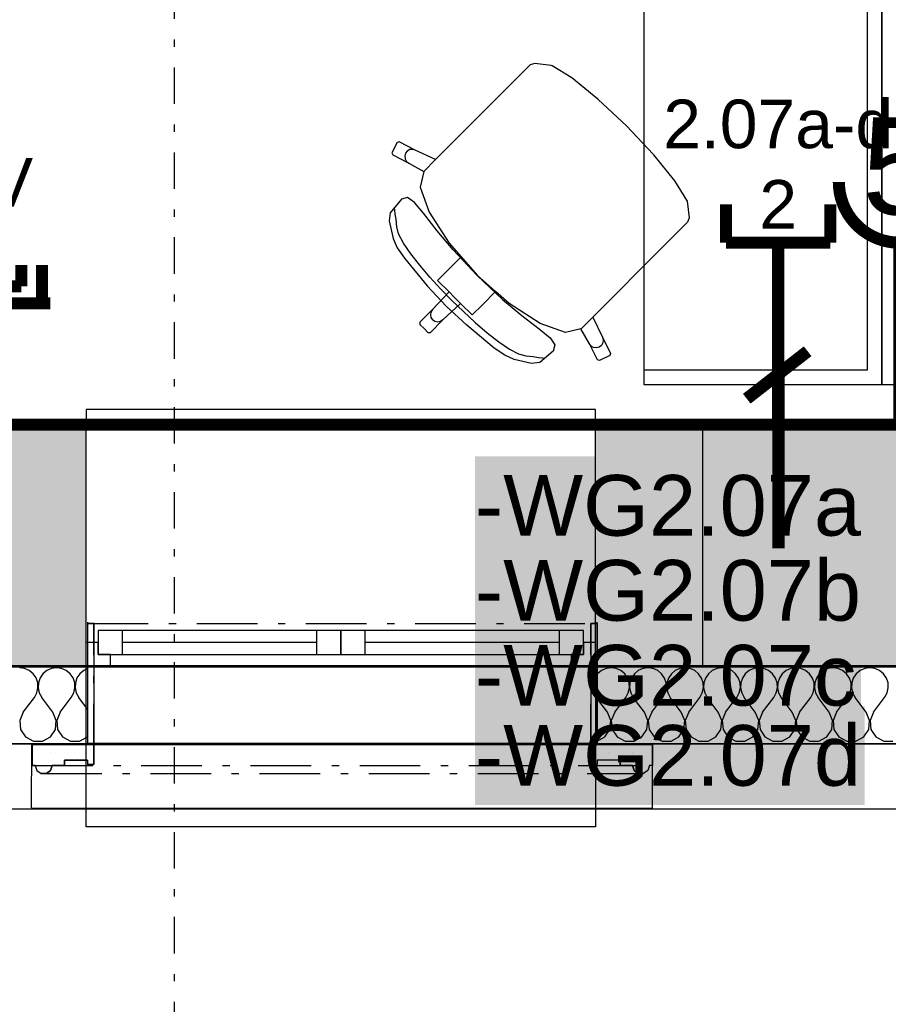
# Model space of a CAD drawing. Extents: x -12025 to 39812, y -30157 to 12.
# Tile 8 of 59: x 17312 to 19102, y -21694 to -19666. Entities that reach past the tile are written whole.
import ezdxf
from ezdxf.enums import TextEntityAlignment as Align

# ---------------------------------------------------------------- set-up
doc = ezdxf.new("R2010")
doc.units = 0
doc.header["$MEASUREMENT"] = 0
for name, pattern in [('Telekomunikacni vodic', [9.25, 3, -0.75, 3, -0.75, 0.125, -0.75, 0.125, -0.75]), ('Čerchovaná M', [225, 125, -42.5, 15, -42.5]), ('Čerchovaná S', [175, 75, -42.5, 15, -42.5])]:
    doc.linetypes.add(name, pattern=pattern)
for name, color, linetype in [('0 (Pozadí)', 254, 'Continuous'), ('OÚ Dukovany internet + tv + data', 192, 'Continuous'), ('OÚ Dukovany půdorys podklad 2NP', 7, 'Continuous'), ('OÚ Dukovany zásuvky', 92, 'Continuous'), ('Zakladni', 7, 'Continuous')]:
    doc.layers.add(name, color=color, linetype=linetype)
doc.styles.add('Arial', font='txt')
doc.styles.add('Arial_B', font='txt')
pattern_1 = [(0, (0, 0), (0, 86.60254), [0, -50]), (0, (25, 43.3), (0, 86.60254), [0, -50])]

# ---------------------------------------------------------------- blocks, each defined once
blk = doc.blocks.new('Zásuvka (2)')
at = {"color": 0, "linetype": 'Continuous', "const_width": 25}
for points in [[(0, -125, -0.414214), (-125, 0)], [(125, 0, -0.414214), (0, -125)]]:
    blk.add_lwpolyline(points, format="xyb", dxfattribs=at)
blk.add_lwpolyline([(0, -250), (0, -125)], dxfattribs=at)
at = {"color": 0, "linetype": 'Continuous', "style": 'Arial'}
blk.add_text('5', height=200, dxfattribs=at).set_placement((0, -66.9), align=Align.CENTER)
blk = doc.blocks.new('Telekomunikační zásuvka (2)')
at = {"color": 0, "linetype": 'Continuous', "const_width": 25}
for points in [[(-107.5, 204.3), (-107.5, 125)], [(107.5, 204.3), (107.5, 125)], [(-107.5, 125), (107.5, 125)], [(0, 125), (0, 0)]]:
    blk.add_lwpolyline(points, dxfattribs=at)
at = {"color": 0, "linetype": 'Continuous', "style": 'Arial'}
for s, p in [('2.07a-d', (0, 319.7)), ('2', (0, 154.1))]:
    blk.add_text(s, height=100, dxfattribs=at).set_placement(p, align=Align.CENTER)
blk = doc.blocks.new('Telekomunikační zásuvka (5)')
at = {"color": 0, "linetype": 'Continuous', "const_width": 25}
for points in [[(-107.5, 204.3), (-107.5, 125)], [(-62.5, 204.3), (-62.5, 160)], [(65, 204.3), (65, 160)], [(107.5, 204.3), (107.5, 125)], [(65, 160), (-62.5, 160)], [(-107.5, 125), (-125, 125)], [(107.5, 125), (-107.5, 125)], [(0, 125), (0, 0)], [(125, 125), (107.5, 125)]]:
    blk.add_lwpolyline(points, dxfattribs=at)
at = {"color": 0, "linetype": 'Continuous', "style": 'Arial'}
blk.add_text('TV', height=100, dxfattribs=at).set_placement((0, 324.2), align=Align.CENTER)
blk = doc.blocks.new('(57)')
at = {"color": 7, "linetype": 'Continuous', "const_width": 25}
for points in [[(60, 46.8), (-65, -50.7)], [(0, 0), (0, -358.8)]]:
    blk.add_lwpolyline(points, dxfattribs=at)
at = {"layer": '0 (Pozadí)', "linetype": 'Continuous'}
blk.add_solid([(-625.8, -344.5), (177.3, -344.5), (-625.8, -548), (177.3, -548)], dxfattribs=at)
at = {"color": 7, "linetype": 'Continuous', "style": 'Arial_B'}
blk.add_text('-WG2.07b', height=125, dxfattribs=at).set_placement((-625.8, -508))
blk = doc.blocks.new('(58)')
at = {"color": 7, "linetype": 'Continuous', "const_width": 25}
for points in [[(60, 46.8), (-65, -50.7)], [(0, 0), (0, -358.8)]]:
    blk.add_lwpolyline(points, dxfattribs=at)
at = {"layer": '0 (Pozadí)', "linetype": 'Continuous'}
blk.add_solid([(-625.1, -519.5), (170.8, -519.5), (-625.1, -723), (170.8, -723)], dxfattribs=at)
at = {"color": 7, "linetype": 'Continuous', "style": 'Arial_B'}
blk.add_text('-WG2.07c', height=125, dxfattribs=at).set_placement((-625.1, -683))
blk = doc.blocks.new('(59)')
at = {"color": 7, "linetype": 'Continuous', "const_width": 25}
for points in [[(60, 46.8), (-65, -50.7)], [(0, 0), (0, -358.8)]]:
    blk.add_lwpolyline(points, dxfattribs=at)
at = {"layer": '0 (Pozadí)', "linetype": 'Continuous'}
blk.add_solid([(-625.1, -684.5), (178, -684.5), (-625.1, -888), (178, -888)], dxfattribs=at)
at = {"color": 7, "linetype": 'Continuous', "style": 'Arial_B'}
blk.add_text('-WG2.07d', height=125, dxfattribs=at).set_placement((-625.1, -848))
blk = doc.blocks.new('(60)')
at = {"color": 7, "linetype": 'Continuous', "const_width": 25}
for points in [[(60, 46.8), (-65, -50.7)], [(0, 0), (0, -358.8)]]:
    blk.add_lwpolyline(points, dxfattribs=at)
at = {"layer": '0 (Pozadí)', "linetype": 'Continuous'}
blk.add_solid([(-625.1, -169.5), (170.8, -169.5), (-625.1, -373), (170.8, -373)], dxfattribs=at)
at = {"color": 7, "linetype": 'Continuous', "style": 'Arial_B'}
blk.add_text('-WG2.07a', height=125, dxfattribs=at).set_placement((-625.1, -333))

msp = doc.modelspace()

# ---------------------------------------------------------------- hatches: boundary and pattern name
at = {"layer": 'OÚ Dukovany půdorys podklad 2NP', "linetype": 'Continuous'}
h = msp.add_hatch(dxfattribs=at)
h.set_pattern_fill('OMÍTKA_01', color=21, style=0, pattern_type=2)
h.set_pattern_definition(pattern_1)
edge = h.paths.add_edge_path()
edge.add_spline(control_points=[(17337.4, -21158.9), (17337.4, -21158.9), (17337.4, -21202), (17337.4, -21202)], knot_values=[0, 0, 0, 0, 1, 1, 1, 1], degree=3, periodic=0)
edge.add_spline(control_points=[(17337.4, -21202), (17337.4, -21202), (17343.9, -21202), (17343.9, -21202)], knot_values=[0, 0, 0, 0, 1, 1, 1, 1], degree=3, periodic=0)
edge.add_spline(control_points=[(17343.9, -21202), (17343.9, -21202), (17347.2, -21212.2), (17347.2, -21212.2)], knot_values=[0, 0, 0, 0, 1, 1, 1, 1], degree=3, periodic=0)
edge.add_spline(control_points=[(17347.2, -21212.2), (17347.2, -21212.2), (17356, -21218.6), (17356, -21218.6)], knot_values=[0, 0, 0, 0, 1, 1, 1, 1], degree=3, periodic=0)
edge.add_spline(control_points=[(17356, -21218.6), (17356, -21218.6), (17366.8, -21218.6), (17366.8, -21218.6)], knot_values=[0, 0, 0, 0, 1, 1, 1, 1], degree=3, periodic=0)
edge.add_spline(control_points=[(17366.8, -21218.6), (17366.8, -21218.6), (17375.5, -21212.2), (17375.5, -21212.2)], knot_values=[0, 0, 0, 0, 1, 1, 1, 1], degree=3, periodic=0)
edge.add_spline(control_points=[(17375.5, -21212.2), (17375.5, -21212.2), (17378.8, -21202), (17378.8, -21202)], knot_values=[0, 0, 0, 0, 1, 1, 1, 1], degree=3, periodic=0)
edge.add_spline(control_points=[(17378.8, -21202), (17378.8, -21202), (17403.8, -21202), (17403.8, -21202)], knot_values=[0, 0, 0, 0, 1, 1, 1, 1], degree=3, periodic=0)
edge.add_spline(control_points=[(17403.8, -21202), (17403.8, -21202), (17403.8, -21190.6), (17403.8, -21190.6)], knot_values=[0, 0, 0, 0, 1, 1, 1, 1], degree=3, periodic=0)
edge.add_spline(control_points=[(17403.8, -21190.6), (17403.8, -21190.6), (17451.6, -21190.6), (17451.6, -21190.6)], knot_values=[0, 0, 0, 0, 1, 1, 1, 1], degree=3, periodic=0)
edge.add_spline(control_points=[(17451.6, -21190.6), (17451.6, -21190.6), (17451.6, -21199.8), (17451.6, -21199.8)], knot_values=[0, 0, 0, 0, 1, 1, 1, 1], degree=3, periodic=0)
edge.add_spline(control_points=[(17451.6, -21199.8), (17451.6, -21199.8), (17464.4, -21199.8), (17464.4, -21199.8)], knot_values=[0, 0, 0, 0, 1, 1, 1, 1], degree=3, periodic=0)
edge.add_spline(control_points=[(17464.4, -21199.8), (17464.4, -21199.8), (17464.4, -20909.6), (17464.4, -20909.6)], knot_values=[0, 0, 0, 0, 1, 1, 1, 1], degree=3, periodic=0)
edge.add_spline(control_points=[(17464.4, -20909.6), (17464.4, -20909.6), (17451.6, -20909.6), (17451.6, -20909.6)], knot_values=[0, 0, 0, 0, 1, 1, 1, 1], degree=3, periodic=0)
edge.add_spline(control_points=[(17451.6, -20909.6), (17451.6, -20909.6), (17451.6, -21158.9), (17451.6, -21158.9)], knot_values=[0, 0, 0, 0, 1, 1, 1, 1], degree=3, periodic=0)
edge.add_spline(control_points=[(17451.6, -21158.9), (17451.6, -21158.9), (17337.4, -21158.9), (17337.4, -21158.9)], knot_values=[0, 0, 0, 0, 1, 1, 1, 1], degree=3, periodic=0)
edge.add_spline(control_points=[(17337.4, -21158.9), (17337.4, -21158.9), (17337.4, -21158.9), (17337.4, -21158.9)], knot_values=[0, 0, 0, 0, 1, 1, 1, 1], degree=3, periodic=0)
h = msp.add_hatch(dxfattribs=at)
h.set_pattern_fill('OMÍTKA_01', color=21, style=0, pattern_type=2)
h.set_pattern_definition(pattern_1)
edge = h.paths.add_edge_path()
edge.add_spline(control_points=[(18501.6, -21158.9), (18501.6, -21158.9), (18501.6, -20909.6), (18501.6, -20909.6)], knot_values=[0, 0, 0, 0, 1, 1, 1, 1], degree=3, periodic=0)
edge.add_spline(control_points=[(18501.6, -20909.6), (18501.6, -20909.6), (18488.9, -20909.6), (18488.9, -20909.6)], knot_values=[0, 0, 0, 0, 1, 1, 1, 1], degree=3, periodic=0)
edge.add_spline(control_points=[(18488.9, -20909.6), (18488.9, -20909.6), (18488.9, -21199.8), (18488.9, -21199.8)], knot_values=[0, 0, 0, 0, 1, 1, 1, 1], degree=3, periodic=0)
edge.add_spline(control_points=[(18488.9, -21199.8), (18488.9, -21199.8), (18501.6, -21199.8), (18501.6, -21199.8)], knot_values=[0, 0, 0, 0, 1, 1, 1, 1], degree=3, periodic=0)
edge.add_spline(control_points=[(18501.6, -21199.8), (18501.6, -21199.8), (18501.6, -21190.6), (18501.6, -21190.6)], knot_values=[0, 0, 0, 0, 1, 1, 1, 1], degree=3, periodic=0)
edge.add_spline(control_points=[(18501.6, -21190.6), (18501.6, -21190.6), (18549.5, -21190.6), (18549.5, -21190.6)], knot_values=[0, 0, 0, 0, 1, 1, 1, 1], degree=3, periodic=0)
edge.add_spline(control_points=[(18549.5, -21190.6), (18549.5, -21190.6), (18549.5, -21202), (18549.5, -21202)], knot_values=[0, 0, 0, 0, 1, 1, 1, 1], degree=3, periodic=0)
edge.add_spline(control_points=[(18549.5, -21202), (18549.5, -21202), (18574.4, -21202), (18574.4, -21202)], knot_values=[0, 0, 0, 0, 1, 1, 1, 1], degree=3, periodic=0)
edge.add_spline(control_points=[(18574.4, -21202), (18574.4, -21202), (18577.8, -21212.2), (18577.8, -21212.2)], knot_values=[0, 0, 0, 0, 1, 1, 1, 1], degree=3, periodic=0)
edge.add_spline(control_points=[(18577.8, -21212.2), (18577.8, -21212.2), (18586.5, -21218.6), (18586.5, -21218.6)], knot_values=[0, 0, 0, 0, 1, 1, 1, 1], degree=3, periodic=0)
edge.add_spline(control_points=[(18586.5, -21218.6), (18586.5, -21218.6), (18597.3, -21218.6), (18597.3, -21218.6)], knot_values=[0, 0, 0, 0, 1, 1, 1, 1], degree=3, periodic=0)
edge.add_spline(control_points=[(18597.3, -21218.6), (18597.3, -21218.6), (18606.1, -21212.2), (18606.1, -21212.2)], knot_values=[0, 0, 0, 0, 1, 1, 1, 1], degree=3, periodic=0)
edge.add_spline(control_points=[(18606.1, -21212.2), (18606.1, -21212.2), (18609.4, -21202), (18609.4, -21202)], knot_values=[0, 0, 0, 0, 1, 1, 1, 1], degree=3, periodic=0)
edge.add_spline(control_points=[(18609.4, -21202), (18609.4, -21202), (18615.9, -21202), (18615.9, -21202)], knot_values=[0, 0, 0, 0, 1, 1, 1, 1], degree=3, periodic=0)
edge.add_spline(control_points=[(18615.9, -21202), (18615.9, -21202), (18615.9, -21158.9), (18615.9, -21158.9)], knot_values=[0, 0, 0, 0, 1, 1, 1, 1], degree=3, periodic=0)
edge.add_spline(control_points=[(18615.9, -21158.9), (18615.9, -21158.9), (18501.6, -21158.9), (18501.6, -21158.9)], knot_values=[0, 0, 0, 0, 1, 1, 1, 1], degree=3, periodic=0)
edge.add_spline(control_points=[(18501.6, -21158.9), (18501.6, -21158.9), (18501.6, -21158.9), (18501.6, -21158.9)], knot_values=[0, 0, 0, 0, 1, 1, 1, 1], degree=3, periodic=0)

# ---------------------------------------------------------------- linework, layer by layer
at = {"layer": 'OÚ Dukovany internet + tv + data', "linetype": 'Telekomunikacni vodic', "ltscale": 100, "const_width": 25}
msp.add_lwpolyline([(18875, -20250), (18875, -20500), (16802.8, -20500)], dxfattribs=at)
at = {"layer": 'OÚ Dukovany půdorys podklad 2NP', "color": 154, "linetype": 'Čerchovaná S'}
msp.add_line((17630.5, -25788.9), (17630.5, -1622.9), dxfattribs=at)
at = {"layer": 'OÚ Dukovany půdorys podklad 2NP', "color": 1, "linetype": 'Continuous'}
for p, q in [((19058.3, -18767.6), (19058.3, -20387.4)), ((19088.3, -20387.4), (19088.3, -18767.6)), ((19088.3, -18767.6), (19088.3, -20387.4)), ((18364.1, -19758.6), (18342.1, -19780.5)), ((18373.4, -19755.7), (18364.1, -19758.6)), ((18407.3, -19759.7), (18373.4, -19755.7)), ((18409.4, -19760.6), (18407.3, -19759.7)), ((18449.4, -19785.5), (18409.4, -19760.6)), ((18342.1, -19780.5), (18316.6, -19806)), ((18503.1, -19829.1), (18449.4, -19785.5)), ((18316.6, -19806), (18168.7, -19953.9)), ((18503.9, -19829.7), (18503.1, -19829.1)), ((18562.3, -19884.6), (18503.9, -19829.7)), ((18562.3, -19884.6), (18617.1, -19942.9)), ((18089.8, -19918.6), (18079, -19940)), ((18093.9, -19917.3), (18089.8, -19918.6)), ((18127, -19934.3), (18093.9, -19917.3)), ((18110.4, -19936.2), (18106.8, -19940.8)), ((18115.5, -19933.3), (18110.4, -19936.2)), ((18121.3, -19932.7), (18115.5, -19933.3)), ((18127, -19934.3), (18121.3, -19932.7)), ((18168.7, -19953.9), (18127, -19934.3)), ((18079, -19940), (18080.4, -19944)), ((18080.4, -19944), (18113.5, -19961)), ((18106.8, -19940.8), (18105.2, -19946.4)), ((18105.2, -19946.4), (18105.9, -19952.2)), ((18105.9, -19952.2), (18108.8, -19957.4)), ((18144.5, -19978.1), (18168.7, -19953.9)), ((18617.1, -19942.9), (18617.8, -19943.8)), ((18617.8, -19943.8), (18661.4, -19997.4)), ((18108.8, -19957.4), (18113.5, -19961)), ((18113.5, -19961), (18144.5, -19978.3)), ((18144.5, -19978.3), (18137, -20010.3)), ((18144.5, -19978.1), (18144.5, -19978.3)), ((18137, -20010.3), (18155.4, -20062.2)), ((18661.4, -19997.4), (18686.3, -20037.5)), ((18098.4, -20035.4), (18075.2, -20063.2)), ((18111.3, -20032), (18098.4, -20035.4)), ((18125.6, -20042), (18111.3, -20032)), ((18686.3, -20037.5), (18687.2, -20039.6)), ((18084.8, -20058), (18084, -20053.5)), ((18144.2, -20064.3), (18125.6, -20042)), ((18687.2, -20039.6), (18691.2, -20073.5)), ((18075.2, -20063.2), (18073.3, -20080)), ((18085.6, -20066), (18084.8, -20058)), ((18087.6, -20076.8), (18085.6, -20066)), ((18088.8, -20092.2), (18087.6, -20076.8)), ((18172.1, -20100.4), (18144.2, -20064.3)), ((18155.4, -20062.2), (18196.7, -20126.1)), ((18691.2, -20073.5), (18688.3, -20082.8)), ((18073.3, -20080), (18081.1, -20116.2)), ((18092.7, -20106.9), (18088.8, -20092.2)), ((18688.3, -20082.8), (18666.4, -20104.7)), ((18081.1, -20116.2), (18090, -20135.4)), ((18102.7, -20125.8), (18092.7, -20106.9)), ((18204.9, -20139.8), (18172.1, -20100.4)), ((18666.4, -20104.7), (18640.8, -20130.3)), ((18090, -20135.4), (18104.9, -20157.1)), ((18117.5, -20147.6), (18102.7, -20125.8)), ((18196.7, -20126.1), (18221.5, -20154.2)), ((18640.8, -20130.3), (18493, -20278.1)), ((18104.9, -20157.1), (18151.8, -20213.8)), ((18136.1, -20171.4), (18117.5, -20147.6)), ((18221.5, -20154.2), (18194.1, -20181.6)), ((18254.3, -20192.5), (18204.9, -20139.8)), ((18221.5, -20154.2), (18254.8, -20192.1)), ((18157.3, -20196.1), (18136.1, -20171.4)), ((18179.8, -20220.8), (18157.3, -20196.1)), ((18194.1, -20181.6), (18173, -20202.7)), ((18254.3, -20192.5), (18307.1, -20242)), ((18292.6, -20225.4), (18254.8, -20192.1)), ((18151.8, -20213.8), (18190.9, -20256)), ((18173, -20202.7), (18196.6, -20226.4)), ((18196.6, -20226.4), (18162.6, -20262.9)), ((18202.6, -20244.2), (18179.8, -20220.8)), ((18196.6, -20226.4), (18208.5, -20238.3)), ((18220.5, -20250.3), (18208.5, -20238.3)), ((18292.6, -20225.4), (18265.3, -20252.7)), ((18320.8, -20250.2), (18292.6, -20225.4)), ((18220.5, -20250.3), (18184, -20284.2)), ((18233.1, -20295.1), (18190.9, -20256)), ((18202.6, -20244.2), (18226.1, -20267)), ((18244.1, -20273.9), (18220.5, -20250.3)), ((18265.3, -20252.7), (18244.1, -20273.9)), ((18307.1, -20242), (18346.4, -20274.7)), ((18384.6, -20291.5), (18320.8, -20250.2)), ((18162.6, -20262.9), (18136.5, -20289)), ((18159.4, -20267.8), (18158.3, -20273.5)), ((18158.3, -20273.5), (18159.4, -20279.3)), ((18162.6, -20262.9), (18159.4, -20267.8)), ((18159.4, -20279.3), (18162.7, -20284.1)), ((18226.1, -20267), (18250.7, -20289.6)), ((18346.4, -20274.7), (18382.6, -20302.6)), ((18468.8, -20302.3), (18493, -20278.1)), ((18493, -20278.1), (18512.6, -20319.9)), ((18136.5, -20289), (18136.5, -20293.2)), ((18136.5, -20293.2), (18145.1, -20301.8)), ((18184, -20284.2), (18157.9, -20310.3)), ((18167.6, -20287.4), (18162.7, -20284.1)), ((18173.4, -20288.6), (18167.6, -20287.4)), ((18179.1, -20287.5), (18173.4, -20288.6)), ((18184, -20284.2), (18179.1, -20287.5)), ((18289.8, -20341.9), (18233.1, -20295.1)), ((18250.7, -20289.6), (18275.5, -20310.8)), ((18436.6, -20309.8), (18384.6, -20291.5)), ((18153.6, -20310.3), (18145.1, -20301.8)), ((18157.9, -20310.3), (18153.6, -20310.3)), ((18275.5, -20310.8), (18299.3, -20329.4)), ((18382.6, -20302.6), (18404.9, -20321.2)), ((18404.9, -20321.2), (18414.9, -20335.6)), ((18468.5, -20302.4), (18436.6, -20309.8)), ((18468.8, -20302.3), (18468.5, -20302.4)), ((18485.8, -20333.4), (18468.5, -20302.4)), ((18512.6, -20319.9), (18514.2, -20325.5)), ((18512.6, -20319.9), (18529.5, -20353)), ((18299.3, -20329.4), (18321.1, -20344.2)), ((18414.9, -20335.6), (18411.5, -20348.5)), ((18489.5, -20338), (18485.8, -20333.4)), ((18502.8, -20366.5), (18485.8, -20333.4)), ((18494.6, -20340.9), (18489.5, -20338)), ((18500.5, -20341.6), (18494.6, -20340.9)), ((18506.1, -20340.1), (18500.5, -20341.6)), ((18510.7, -20336.5), (18506.1, -20340.1)), ((18513.5, -20331.4), (18510.7, -20336.5)), ((18514.2, -20325.5), (18513.5, -20331.4)), ((18311.5, -20356.8), (18289.8, -20341.9)), ((18330.7, -20365.8), (18311.5, -20356.8)), ((18321.1, -20344.2), (18339.9, -20354.2)), ((18339.9, -20354.2), (18354.7, -20358.1)), ((18354.7, -20358.1), (18370.1, -20359.2)), ((18370.1, -20359.2), (18380.8, -20361.3)), ((18380.8, -20361.3), (18388.9, -20362)), ((18411.5, -20348.5), (18383.6, -20371.7)), ((18388.9, -20362), (18393.4, -20362.8)), ((18528.2, -20357), (18506.9, -20367.8)), ((18529.5, -20353), (18528.2, -20357)), ((18366.8, -20373.6), (18330.7, -20365.8)), ((18383.6, -20371.7), (18366.8, -20373.6)), ((18506.9, -20367.8), (18502.8, -20366.5)), ((18598.1, -20387.4), (18598.1, -20417.4)), ((19058.3, -20387.4), (18598.1, -20387.4)), ((19088.3, -20417.4), (19088.3, -20387.4)), ((19088.3, -20387.4), (19088.3, -20417.4)), ((18598.1, -20417.4), (19058.3, -20417.4)), ((19058.3, -20417.4), (19088.3, -20417.4)), ((19088.3, -20417.4), (19118.3, -20417.4)), ((18498.6, -20468.5), (17448.6, -20468.5)), ((17448.6, -20468.5), (17448.6, -20498.5)), ((18498.6, -20498.5), (18498.6, -20468.5)), ((18498.6, -20498.5), (17448.6, -20498.5)), ((17448.6, -20948.5), (17448.6, -20498.5)), ((18719.5, -20498.6), (18498.6, -20498.5)), ((18498.6, -20998.5), (18498.6, -20498.5)), ((18498.6, -20948.5), (18498.6, -20498.5)), ((17451.4, -20906.8), (17451.4, -21156.8)), ((17451.4, -20906.8), (17451.4, -20996.8)), ((17451.4, -20906.8), (17451.4, -20996.8)), ((17451.4, -20906.8), (17451.4, -21156.8)), ((17451.6, -20909.6), (17451.6, -21158.9)), ((17464.4, -20909.6), (17451.6, -20909.6)), ((17464.4, -20909.6), (17464.4, -21199.8)), ((18501.6, -20909.6), (18488.9, -20909.6)), ((18488.9, -20909.6), (18488.9, -21199.8)), ((18501.4, -20906.8), (18501.4, -21156.8)), ((18501.4, -20906.8), (18501.4, -20996.8)), ((18501.4, -20906.8), (18501.4, -20996.8)), ((18501.4, -20906.8), (18501.4, -21156.8)), ((18501.6, -20909.6), (18501.6, -21158.9)), ((17523.6, -20923.5), (17473.6, -20923.5)), ((17473.6, -20923.5), (17473.6, -20973.5)), ((17923.6, -20923.5), (17523.6, -20923.5)), ((17523.6, -20973.5), (17523.6, -20923.5)), ((17923.6, -20923.5), (17523.6, -20923.5)), ((17973.6, -20923.5), (17923.6, -20923.5)), ((17923.6, -20923.5), (17923.6, -20973.5)), ((18023.6, -20923.5), (17973.6, -20923.5)), ((17973.6, -20923.5), (17973.6, -20973.5)), ((17973.6, -20973.5), (17973.6, -20923.5)), ((18423.6, -20923.5), (18023.6, -20923.5)), ((18023.6, -20973.5), (18023.6, -20923.5)), ((18423.6, -20923.5), (18023.6, -20923.5)), ((18473.6, -20923.5), (18423.6, -20923.5)), ((18423.6, -20923.5), (18423.6, -20973.5)), ((18473.6, -20973.5), (18473.6, -20923.5)), ((17473.6, -20948.5), (17448.6, -20948.5)), ((17448.6, -20998.5), (17448.6, -20948.5)), ((17448.6, -20998.5), (17448.6, -20948.5)), ((17473.6, -20973.5), (17473.6, -20948.5)), ((17923.6, -20948.5), (17523.6, -20948.5)), ((18423.6, -20948.5), (18023.6, -20948.5)), ((18498.6, -20948.5), (18473.6, -20948.5)), ((18473.6, -20948.5), (18473.6, -20973.5)), ((18498.6, -20998.5), (18498.6, -20948.5)), ((18498.6, -20998.5), (18498.6, -20948.5)), ((17498.6, -20973.5), (17473.6, -20973.5)), ((17473.6, -20973.5), (17523.6, -20973.5)), ((17498.6, -20998.5), (17498.6, -20973.5)), ((17523.6, -20973.5), (17923.6, -20973.5)), ((17923.6, -20973.5), (17973.6, -20973.5)), ((17973.6, -20973.5), (18023.6, -20973.5)), ((18023.6, -20973.5), (18423.6, -20973.5)), ((18423.6, -20973.5), (18473.6, -20973.5)), ((18473.6, -20973.5), (18448.6, -20973.5)), ((18448.6, -20973.5), (18448.6, -20998.5)), ((17451.4, -20996.8), (16313.1, -20996.7)), ((17448.6, -21328.5), (17448.6, -20998.5)), ((18498.6, -20998.5), (17448.6, -20998.5)), ((17448.6, -20998.5), (17498.6, -20998.5)), ((18501.4, -20996.8), (17451.4, -20996.8)), ((17498.6, -20998.5), (17973.6, -20998.5)), ((17973.6, -20998.5), (18448.6, -20998.5)), ((18448.6, -20998.5), (18498.6, -20998.5)), ((18498.6, -20998.5), (18719.5, -20998.6)), ((18498.6, -20998.5), (18498.6, -21328.5)), ((19839.1, -20996.8), (18501.4, -20996.8)), ((32159.3, -21157), (11676.2, -21158.9)), ((16313.1, -21156.7), (17451.4, -21156.8)), ((17336.3, -21289.2), (17336.4, -21158.4)), ((17336.4, -21158.4), (18615.9, -21158.8)), ((17337.4, -21158.9), (17337.4, -21202)), ((17451.6, -21158.9), (17337.4, -21158.9)), ((18501.4, -21156.8), (17451.4, -21156.8)), ((18501.4, -21156.8), (19839.1, -21156.8)), ((18615.9, -21158.9), (18501.6, -21158.9)), ((18615.9, -21289.6), (18615.9, -21158.8)), ((18615.9, -21158.9), (18615.9, -21202)), ((17403.8, -21190.6), (17403.8, -21202)), ((17451.6, -21190.6), (17403.8, -21190.6)), ((17451.6, -21190.6), (17451.6, -21199.8)), ((18501.6, -21190.6), (18501.6, -21199.8)), ((18549.5, -21190.6), (18501.6, -21190.6)), ((18549.5, -21190.6), (18549.5, -21202)), ((17343.9, -21202), (17337.4, -21202)), ((17343.9, -21202), (17347.2, -21212.2)), ((17347.2, -21212.2), (17356, -21218.6)), ((17375.5, -21212.2), (17366.8, -21218.6)), ((17378.8, -21202), (17375.5, -21212.2)), ((17403.8, -21202), (17378.8, -21202)), ((17464.4, -21199.8), (17451.6, -21199.8)), ((18501.6, -21199.8), (18488.9, -21199.8)), ((18574.4, -21202), (18549.5, -21202)), ((18574.4, -21202), (18577.8, -21212.2)), ((18577.8, -21212.2), (18586.5, -21218.6)), ((18606.1, -21212.2), (18597.3, -21218.6)), ((18609.4, -21202), (18606.1, -21212.2)), ((18615.9, -21202), (18609.4, -21202)), ((17366.8, -21218.6), (17356, -21218.6)), ((18597.3, -21218.6), (18586.5, -21218.6)), ((11541.1, -21291.7), (32292.1, -21289.8)), ((17336.3, -21289.2), (18615.9, -21289.6)), ((18498.6, -21328.5), (17448.6, -21328.5))]:
    msp.add_line(p, q, dxfattribs=at)
at = {"layer": 'OÚ Dukovany půdorys podklad 2NP', "color": 7, "linetype": 'Continuous'}
for p, q in [((17448.6, -20498.5), (16668.4, -20498.5)), ((17448.6, -20948.5), (17448.6, -20498.5)), ((18719.5, -20798.6), (18719.5, -20498.6)), ((19838.4, -20498.6), (18719.5, -20498.6)), ((18719.5, -20848.6), (18719.5, -20798.6)), ((18719.5, -20998.6), (18719.5, -20848.6)), ((17448.6, -20998.5), (17448.6, -20948.5)), ((16304.6, -20998.5), (17448.6, -20998.5)), ((18719.5, -20998.6), (19838.4, -20998.6))]:
    msp.add_line(p, q, dxfattribs=at)
at = {"layer": 'OÚ Dukovany půdorys podklad 2NP', "color": 1, "linetype": 'Čerchovaná M'}
for p, q in [((17451.6, -20909.6), (17451.6, -21158.9)), ((17464.4, -20909.6), (17451.6, -20909.6)), ((17451.6, -20909.6), (17451.6, -21158.9)), ((17451.6, -20909.6), (18501.6, -20909.6)), ((17464.4, -21199.8), (17464.4, -20909.6)), ((18488.9, -21199.8), (18488.9, -20909.6)), ((18488.9, -20909.6), (18501.6, -20909.6)), ((18501.6, -20909.6), (18501.6, -21158.9)), ((18501.6, -20909.6), (18501.6, -21158.9)), ((17337.4, -21158.9), (17337.4, -21202)), ((17451.6, -21158.9), (17337.4, -21158.9)), ((17337.4, -21158.9), (17337.4, -21202)), ((17337.4, -21158.9), (18615.9, -21158.9)), ((18501.6, -21158.9), (18615.9, -21158.9)), ((18615.9, -21158.9), (18615.9, -21202)), ((18615.9, -21158.9), (18615.9, -21202)), ((17403.8, -21202), (17403.8, -21190.6)), ((17403.8, -21190.6), (17451.6, -21190.6)), ((17451.6, -21190.6), (17451.6, -21199.8)), ((18501.6, -21190.6), (18501.6, -21199.8)), ((18549.5, -21190.6), (18501.6, -21190.6)), ((18549.5, -21202), (18549.5, -21190.6)), ((17337.4, -21202), (17343.9, -21202)), ((17337.4, -21202), (18615.9, -21202)), ((17343.9, -21202), (17347.2, -21212.2)), ((17343.9, -21202), (17347.2, -21212.2)), ((17347.2, -21212.2), (17356, -21218.6)), ((17347.2, -21212.2), (17356, -21218.6)), ((17366.8, -21218.6), (17375.5, -21212.2)), ((17375.5, -21212.2), (17378.8, -21202)), ((17378.8, -21202), (17403.8, -21202)), ((17451.6, -21199.8), (17464.4, -21199.8)), ((18501.6, -21199.8), (18488.9, -21199.8)), ((18574.4, -21202), (18549.5, -21202)), ((18577.8, -21212.2), (18574.4, -21202)), ((18586.5, -21218.6), (18577.8, -21212.2)), ((18606.1, -21212.2), (18597.3, -21218.6)), ((18606.1, -21212.2), (18597.3, -21218.6)), ((18609.4, -21202), (18606.1, -21212.2)), ((18609.4, -21202), (18606.1, -21212.2)), ((18615.9, -21202), (18609.4, -21202)), ((17356, -21218.6), (17366.8, -21218.6)), ((17356, -21218.6), (18597.3, -21218.6)), ((18597.3, -21218.6), (18586.5, -21218.6))]:
    msp.add_line(p, q, dxfattribs=at)
at = {"layer": 'OÚ Dukovany půdorys podklad 2NP', "color": 21, "linetype": 'Continuous'}
for p, q in [((17321.9, -21002), (17311.5, -21000.6)), ((17331.5, -21006.3), (17321.9, -21002)), ((17339.6, -21013), (17331.5, -21006.3)), ((17367.6, -21006.3), (17359.5, -21013)), ((17377.2, -21002), (17367.6, -21006.3)), ((17387.7, -21000.6), (17377.2, -21002)), ((17398.1, -21002), (17387.7, -21000.6)), ((17407.7, -21006.3), (17398.1, -21002)), ((17415.8, -21013), (17407.7, -21006.3)), ((17443.8, -21006.3), (17435.7, -21013)), ((17451.4, -21002.9), (17443.8, -21006.3)), ((18510.5, -21006.3), (18502.4, -21013)), ((18520.1, -21002), (18510.5, -21006.3)), ((18530.5, -21000.6), (18520.1, -21002)), ((18540.9, -21002), (18530.5, -21000.6)), ((18550.5, -21006.3), (18540.9, -21002)), ((18558.6, -21013), (18550.5, -21006.3)), ((18586.7, -21006.3), (18578.6, -21013)), ((18596.3, -21002), (18586.7, -21006.3)), ((18606.7, -21000.6), (18596.3, -21002)), ((18617.1, -21002), (18606.7, -21000.6)), ((18626.7, -21006.3), (18617.1, -21002)), ((18634.8, -21013), (18626.7, -21006.3)), ((18662.9, -21006.3), (18654.8, -21013)), ((18672.5, -21002), (18662.9, -21006.3)), ((18682.9, -21000.6), (18672.5, -21002)), ((18693.3, -21002), (18682.9, -21000.6)), ((18702.9, -21006.3), (18693.3, -21002)), ((18711, -21013), (18702.9, -21006.3)), ((18739.1, -21006.3), (18731, -21013)), ((18748.7, -21002.1), (18739.1, -21006.3)), ((18759.1, -21000.6), (18748.7, -21002.1)), ((18769.5, -21002.1), (18759.1, -21000.6)), ((18779.1, -21006.3), (18769.5, -21002.1)), ((18787.2, -21013), (18779.1, -21006.3)), ((18815.2, -21006.3), (18807.1, -21013)), ((18824.9, -21002.1), (18815.2, -21006.3)), ((18835.3, -21000.6), (18824.9, -21002.1)), ((18845.7, -21002.1), (18835.3, -21000.6)), ((18855.3, -21006.3), (18845.7, -21002.1)), ((18863.4, -21013), (18855.3, -21006.3)), ((18891.4, -21006.3), (18883.3, -21013)), ((18901, -21002.1), (18891.4, -21006.3)), ((18911.5, -21000.6), (18901, -21002.1)), ((18921.9, -21002.1), (18911.5, -21000.6)), ((18931.5, -21006.3), (18921.9, -21002.1)), ((18939.6, -21013), (18931.5, -21006.3)), ((18967.6, -21006.3), (18959.5, -21013)), ((18977.2, -21002.1), (18967.6, -21006.3)), ((18987.7, -21000.6), (18977.2, -21002.1)), ((18998.1, -21002.1), (18987.7, -21000.6)), ((19007.7, -21006.3), (18998.1, -21002.1)), ((19015.8, -21013), (19007.7, -21006.3)), ((19043.8, -21006.3), (19035.7, -21013)), ((19053.4, -21002.1), (19043.8, -21006.3)), ((19063.8, -21000.6), (19053.4, -21002.1)), ((19074.3, -21002.1), (19063.8, -21000.6)), ((19083.9, -21006.3), (19074.3, -21002.1)), ((19092, -21013), (19083.9, -21006.3)), ((17345.5, -21021.6), (17339.6, -21013)), ((17348.9, -21031.6), (17345.5, -21021.6)), ((17353.6, -21021.6), (17350.2, -21031.6)), ((17359.5, -21013), (17353.6, -21021.6)), ((17421.7, -21021.6), (17415.8, -21013)), ((17425.1, -21031.6), (17421.7, -21021.6)), ((17429.8, -21021.6), (17426.4, -21031.6)), ((17435.7, -21013), (17429.8, -21021.6)), ((18502.4, -21013), (18501.4, -21014.4)), ((18564.6, -21021.7), (18558.6, -21013)), ((18567.9, -21031.6), (18564.6, -21021.7)), ((18572.6, -21021.7), (18569.3, -21031.6)), ((18578.6, -21013), (18572.6, -21021.7)), ((18640.8, -21021.7), (18634.8, -21013)), ((18644.1, -21031.6), (18640.8, -21021.7)), ((18648.8, -21021.7), (18645.5, -21031.6)), ((18654.8, -21013), (18648.8, -21021.7)), ((18717, -21021.7), (18711, -21013)), ((18720.3, -21031.6), (18717, -21021.7)), ((18725, -21021.7), (18721.6, -21031.6)), ((18731, -21013), (18725, -21021.7)), ((18793.2, -21021.7), (18787.2, -21013)), ((18796.5, -21031.6), (18793.2, -21021.7)), ((18801.2, -21021.7), (18797.8, -21031.6)), ((18807.1, -21013), (18801.2, -21021.7)), ((18869.3, -21021.7), (18863.4, -21013)), ((18872.7, -21031.6), (18869.3, -21021.7)), ((18877.4, -21021.7), (18874, -21031.6)), ((18883.3, -21013), (18877.4, -21021.7)), ((18945.5, -21021.7), (18939.6, -21013)), ((18948.9, -21031.6), (18945.5, -21021.7)), ((18953.6, -21021.7), (18950.2, -21031.6)), ((18959.5, -21013), (18953.6, -21021.7)), ((19021.7, -21021.7), (19015.8, -21013)), ((19025.1, -21031.6), (19021.7, -21021.7)), ((19029.8, -21021.7), (19026.4, -21031.6)), ((19035.7, -21013), (19029.8, -21021.7)), ((19097.9, -21021.7), (19092, -21013)), ((19101.3, -21031.6), (19097.9, -21021.7)), ((17347, -21052.3), (17349.4, -21042.1)), ((17349.4, -21042.1), (17348.9, -21031.6)), ((17350.2, -21031.6), (17349.7, -21042.1)), ((17349.7, -21042.1), (17352.1, -21052.3)), ((17423.2, -21052.3), (17425.6, -21042.1)), ((17425.6, -21042.1), (17425.1, -21031.6)), ((17426.4, -21031.6), (17425.9, -21042.1)), ((17425.9, -21042.1), (17428.3, -21052.3)), ((18566.1, -21052.3), (18568.4, -21042.1)), ((18568.4, -21042.1), (18567.9, -21031.6)), ((18569.3, -21031.6), (18568.8, -21042.1)), ((18568.8, -21042.1), (18571.1, -21052.3)), ((18642.3, -21052.4), (18644.6, -21042.1)), ((18644.6, -21042.1), (18644.1, -21031.6)), ((18645.5, -21031.6), (18644.9, -21042.1)), ((18644.9, -21042.1), (18647.3, -21052.4)), ((18718.4, -21052.4), (18720.8, -21042.1)), ((18720.8, -21042.1), (18720.3, -21031.6)), ((18721.6, -21031.6), (18721.1, -21042.1)), ((18721.1, -21042.1), (18723.5, -21052.4)), ((18794.6, -21052.4), (18797, -21042.1)), ((18797, -21042.1), (18796.5, -21031.6)), ((18797.8, -21031.6), (18797.3, -21042.1)), ((18797.3, -21042.1), (18799.7, -21052.4)), ((18870.8, -21052.4), (18873.2, -21042.1)), ((18873.2, -21042.1), (18872.7, -21031.6)), ((18874, -21031.6), (18873.5, -21042.1)), ((18873.5, -21042.1), (18875.9, -21052.4)), ((18947, -21052.4), (18949.4, -21042.1)), ((18949.4, -21042.1), (18948.9, -21031.6)), ((18950.2, -21031.6), (18949.7, -21042.1)), ((18949.7, -21042.1), (18952.1, -21052.4)), ((19023.2, -21052.4), (19025.6, -21042.1)), ((19025.6, -21042.1), (19025.1, -21031.6)), ((19026.4, -21031.6), (19025.9, -21042.1)), ((19025.9, -21042.1), (19028.3, -21052.4)), ((19099.4, -21052.4), (19101.8, -21042.1)), ((19101.8, -21042.1), (19101.3, -21031.6)), ((17319.1, -21092), (17341.9, -21061.5)), ((17341.9, -21061.5), (17347, -21052.3)), ((17352.1, -21052.3), (17357.2, -21061.5)), ((17380, -21092), (17357.2, -21061.5)), ((17395.3, -21092), (17418.1, -21061.5)), ((17418.1, -21061.5), (17423.2, -21052.3)), ((17428.3, -21052.3), (17433.4, -21061.5)), ((17451.4, -21085.6), (17433.4, -21061.5)), ((18522.9, -21092), (18501.4, -21063.4)), ((18538.1, -21092), (18561, -21061.5)), ((18561, -21061.5), (18566.1, -21052.3)), ((18571.1, -21052.3), (18576.2, -21061.5)), ((18599.1, -21092), (18576.2, -21061.5)), ((18614.3, -21092), (18637.2, -21061.6)), ((18637.2, -21061.6), (18642.3, -21052.4)), ((18647.3, -21052.4), (18652.4, -21061.6)), ((18675.3, -21092), (18652.4, -21061.6)), ((18690.5, -21092), (18713.4, -21061.6)), ((18713.4, -21061.6), (18718.4, -21052.4)), ((18723.5, -21052.4), (18728.6, -21061.6)), ((18751.5, -21092), (18728.6, -21061.6)), ((18766.7, -21092), (18789.6, -21061.6)), ((18789.6, -21061.6), (18794.6, -21052.4)), ((18799.7, -21052.4), (18804.8, -21061.6)), ((18827.6, -21092), (18804.8, -21061.6)), ((18842.9, -21092), (18865.7, -21061.6)), ((18865.7, -21061.6), (18870.8, -21052.4)), ((18875.9, -21052.4), (18881, -21061.6)), ((18903.8, -21092), (18881, -21061.6)), ((18919.1, -21092), (18941.9, -21061.6)), ((18941.9, -21061.6), (18947, -21052.4)), ((18952.1, -21052.4), (18957.2, -21061.6)), ((18980, -21092), (18957.2, -21061.6)), ((18995.3, -21092), (19018.1, -21061.6)), ((19018.1, -21061.6), (19023.2, -21052.4)), ((19028.3, -21052.4), (19033.4, -21061.6)), ((19056.2, -21092), (19033.4, -21061.6)), ((19071.5, -21092), (19094.3, -21061.6)), ((19094.3, -21061.6), (19099.4, -21052.4)), ((17319.1, -21092), (17311.9, -21109.1)), ((17387.2, -21109.1), (17380, -21092)), ((17395.3, -21092), (17388.1, -21109.1)), ((18530.1, -21109.1), (18522.9, -21092)), ((18538.1, -21092), (18530.9, -21109.1)), ((18606.3, -21109.1), (18599.1, -21092)), ((18614.3, -21092), (18607.1, -21109.1)), ((18682.4, -21109.1), (18675.3, -21092)), ((18690.5, -21092), (18683.3, -21109.1)), ((18758.6, -21109.1), (18751.5, -21092)), ((18766.7, -21092), (18759.5, -21109.1)), ((18834.8, -21109.1), (18827.6, -21092)), ((18842.9, -21092), (18835.7, -21109.1)), ((18911, -21109.1), (18903.8, -21092)), ((18919.1, -21092), (18911.9, -21109.1)), ((18987.2, -21109.1), (18980, -21092)), ((18995.3, -21092), (18988.1, -21109.1)), ((19063.4, -21109.1), (19056.2, -21092)), ((19071.5, -21092), (19064.3, -21109.1)), ((17311.9, -21109.1), (17313.6, -21127.6)), ((17385.5, -21127.6), (17387.2, -21109.1)), ((17388.1, -21109.1), (17389.8, -21127.6)), ((18528.3, -21127.6), (18530.1, -21109.1)), ((18530.9, -21109.1), (18532.7, -21127.6)), ((18604.5, -21127.6), (18606.3, -21109.1)), ((18607.1, -21109.1), (18608.9, -21127.6)), ((18680.7, -21127.6), (18682.4, -21109.1)), ((18683.3, -21109.1), (18685.1, -21127.6)), ((18756.9, -21127.6), (18758.6, -21109.1)), ((18759.5, -21109.1), (18761.3, -21127.6)), ((18833.1, -21127.6), (18834.8, -21109.1)), ((18835.7, -21109.1), (18837.5, -21127.6)), ((18909.3, -21127.6), (18911, -21109.1)), ((18911.9, -21109.1), (18913.6, -21127.6)), ((18985.5, -21127.6), (18987.2, -21109.1)), ((18988.1, -21109.1), (18989.8, -21127.6)), ((19061.6, -21127.6), (19063.4, -21109.1)), ((19064.3, -21109.1), (19066, -21127.6)), ((17313.6, -21127.6), (17323.9, -21143)), ((17375.2, -21143), (17385.5, -21127.6)), ((17389.8, -21127.6), (17400.1, -21143)), ((18518, -21143.1), (18528.3, -21127.6)), ((18532.7, -21127.6), (18543, -21143.1)), ((18594.2, -21143.1), (18604.5, -21127.6)), ((18608.9, -21127.6), (18619.2, -21143.1)), ((18670.4, -21143.1), (18680.7, -21127.6)), ((18685.1, -21127.6), (18695.3, -21143.1)), ((18746.6, -21143.1), (18756.9, -21127.6)), ((18761.3, -21127.6), (18771.5, -21143.1)), ((18822.8, -21143.1), (18833.1, -21127.6)), ((18837.5, -21127.6), (18847.7, -21143.1)), ((18899, -21143.1), (18909.3, -21127.6)), ((18913.6, -21127.6), (18923.9, -21143.1)), ((18975.2, -21143.1), (18985.5, -21127.6)), ((18989.8, -21127.6), (19000.1, -21143.1)), ((19051.4, -21143.1), (19061.6, -21127.6)), ((19066, -21127.6), (19076.3, -21143.1)), ((17323.9, -21143), (17340.3, -21151.8)), ((17340.3, -21151.8), (17358.8, -21151.8)), ((17358.8, -21151.8), (17375.2, -21143)), ((17400.1, -21143), (17416.5, -21151.8)), ((17416.5, -21151.8), (17435, -21151.8)), ((17435, -21151.8), (17451.4, -21143)), ((17451.4, -21143), (17451.4, -21143)), ((18501.4, -21151.8), (18501.7, -21151.8)), ((18501.7, -21151.8), (18518, -21143.1)), ((18543, -21143.1), (18559.3, -21151.8)), ((18559.3, -21151.8), (18577.9, -21151.8)), ((18577.9, -21151.8), (18594.2, -21143.1)), ((18619.2, -21143.1), (18635.5, -21151.8)), ((18635.5, -21151.8), (18654.1, -21151.8)), ((18654.1, -21151.8), (18670.4, -21143.1)), ((18695.3, -21143.1), (18711.7, -21151.8)), ((18711.7, -21151.8), (18730.3, -21151.8)), ((18730.3, -21151.8), (18746.6, -21143.1)), ((18771.5, -21143.1), (18787.9, -21151.8)), ((18787.9, -21151.8), (18806.4, -21151.8)), ((18806.4, -21151.8), (18822.8, -21143.1)), ((18847.7, -21143.1), (18864.1, -21151.8)), ((18864.1, -21151.8), (18882.6, -21151.8)), ((18882.6, -21151.8), (18899, -21143.1)), ((18923.9, -21143.1), (18940.3, -21151.8)), ((18940.3, -21151.8), (18958.8, -21151.8)), ((18958.8, -21151.8), (18975.2, -21143.1)), ((19000.1, -21143.1), (19016.5, -21151.8)), ((19016.5, -21151.8), (19035, -21151.8)), ((19035, -21151.8), (19051.4, -21143.1)), ((19076.3, -21143.1), (19092.7, -21151.8)), ((19092.7, -21151.8), (19111.2, -21151.8))]:
    msp.add_line(p, q, dxfattribs=at)
at = {"layer": 'OÚ Dukovany půdorys podklad 2NP', "color": 1, "linetype": 'Čerchovaná S'}
msp.add_line((17336.4, -21158.5), (18615.9, -21158.9), dxfattribs=at)
at = {"layer": 'OÚ Dukovany půdorys podklad 2NP', "color": 1, "linetype": 'Continuous'}
for points in [[(19088.3, -18737.6), (17999.3, -18737.6), (17999.3, -19337.6), (18598.1, -19337.6), (18598.1, -20417.4), (19088.3, -20417.4)], [(19088.3, -18737.6), (19088.3, -20417.4), (19688.3, -20417.4), (19688.3, -18737.6)]]:
    msp.add_lwpolyline(points, close=True, dxfattribs=at)
at = {"layer": 'OÚ Dukovany půdorys podklad 2NP', "color": 254, "linetype": 'Continuous'}
for points in [[(16304.6, -20998.5), (17448.6, -20998.5), (16313.3, -20498.5), (17448.6, -20498.5)], [(18719.5, -20498.6), (18719.5, -20998.6), (19838.4, -20498.6), (19838.4, -20998.6)]]:
    msp.add_solid(points, dxfattribs=at)
at = {"layer": 'OÚ Dukovany půdorys podklad 2NP', "color": 9, "linetype": 'Continuous'}
msp.add_solid([(18498.6, -20998.5), (18719.5, -20998.6), (18498.6, -20498.5), (18719.5, -20498.6)], dxfattribs=at)
at = {"layer": 'OÚ Dukovany zásuvky', "linetype": 'Continuous', "const_width": 25}
msp.add_lwpolyline([(17000, -20375), (17000, -20500), (18125, -20500), (19125, -20500), (19125, -20250)], dxfattribs=at)

# ---------------------------------------------------------------- block references
at = {"layer": 'OÚ Dukovany internet + tv + data', "linetype": 'Continuous'}
for name, p in [('Telekomunikační zásuvka (2)', (18875, -20250)), ('Telekomunikační zásuvka (5)', (17250, -20375))]:
    msp.add_blockref(name, p, dxfattribs=at)
at = {"layer": 'OÚ Dukovany zásuvky', "linetype": 'Continuous'}
msp.add_blockref('Zásuvka (2)', (19125, -20000), dxfattribs=at)
at = {"layer": 'Zakladni', "color": 7, "linetype": 'Continuous'}
for name, p in [('(57)', (18875.8, -20395.5)), ('(58)', (18875.1, -20395.5)), ('(59)', (18875.1, -20395.5)), ('(60)', (18875.1, -20395.5))]:
    msp.add_blockref(name, p, dxfattribs=at)

doc.saveas('drawing.dxf')
